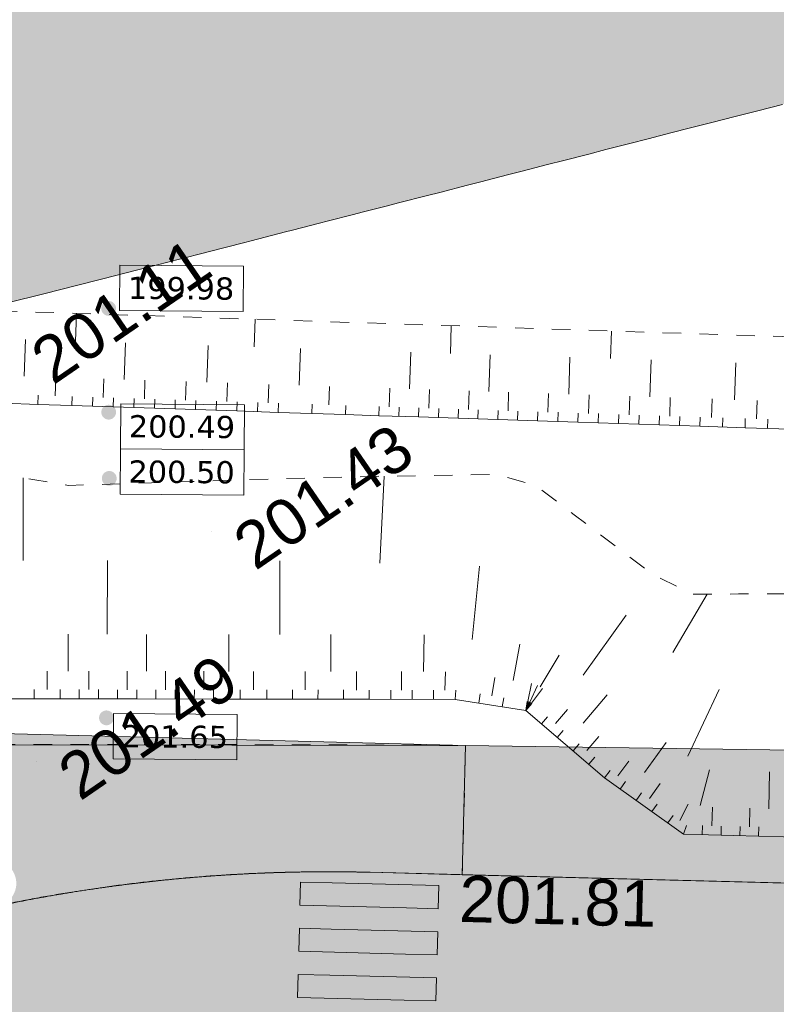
# Model space of a CAD drawing. Header units: millimetres. Extents: x -446952 to 537903, y -185749 to 168493.
# Tile 48 of 155: x -72835 to -56434, y 74673 to 96008. Entities that reach past the tile are written whole.
import ezdxf
from ezdxf.xclip import XClip

# ---------------------------------------------------------------- set-up
doc = ezdxf.new("R2010")
doc.units = ezdxf.units.MM
doc.header["$MEASUREMENT"] = 0
doc.header["$XCLIPFRAME"] = 0
for name, pattern in [('AXES', [101600, 63500, -12700, 12700, -12700]), ('Grille', [800, 400, -400]), ('Wipeout_Contour', [1000, 0, -1000])]:
    doc.linetypes.add(name, pattern=pattern)
for name, color, linetype in [('02 AF-17-0322 ZAE POMME- CHANTIER-2018-09-26_2_-1-PAP-SURFACES-VOIRIE', 7, 'Continuous'), ('02 AF-17-0322 ZAE POMME- CHANTIER-2018-09-26_2_0000-VALORIS-NOUE DERIV BASSIN', 7, 'Continuous'), ('02 AF-17-0322 ZAE POMME- CHANTIER-2018-09-26_2_0000-VALORIS-NOUE DERIV BASSIN EAU MAX RETENTION', 7, 'Continuous'), ('02 AF-17-0322 ZAE POMME- CHANTIER-2018-09-26_2_0000-VALORIS-NOUE DERIV BASSIN TEXTE ET COTES', 7, 'Continuous'), ('02 AF-17-0322 ZAE POMME- CHANTIER-2018-09-26_2_01-PAP LOTS CONTOURS', 7, 'Continuous'), ('02 AF-17-0322 ZAE POMME- CHANTIER-2018-09-26_2_01-PAP- BORDURE CAN CS1 ET PANNEAU SIGNAL', 7, 'Continuous'), ('02 AF-17-0322 ZAE POMME- CHANTIER-2018-09-26_2_01-PAP- BORDURE P1', 7, 'Continuous'), ('02 AF-17-0322 ZAE POMME- CHANTIER-2018-09-26_2_01-PAP- NIVELLEMENT', 7, 'Continuous'), ('02 AF-17-0322 ZAE POMME- CHANTIER-2018-09-26_2_01-PAP- REVET EV', 7, 'Continuous'), ('02 AF-17-0322 ZAE POMME- CHANTIER-2018-09-26_2_01-PAP- REVET TROTTOIR', 7, 'Continuous'), ('02 AF-17-0322 ZAE POMME- CHANTIER-2018-09-26_2_01-PAP- REVET VOIE', 7, 'Continuous'), ('02 AF-17-0322 ZAE POMME- CHANTIER-2018-09-26_2_01-PAP-FILAIRE VOIE', 7, 'Continuous'), ('02 AF-17-0322 ZAE POMME- CHANTIER-2018-09-26_2_01-PAP-MARQUAGE AU SOL', 7, 'Continuous'), ('02 AF-17-0322 ZAE POMME- CHANTIER-2018-09-26_2_2D - Dessins placés - Géomètre.2D', 7, 'Continuous'), ('02 AF-17-0322 ZAE POMME- CHANTIER-2018-09-26_2_X-PTS TOPO-TEXTE TOPOALT', 7, 'Continuous'), ('02 AF-17-0322 ZAE POMME- CHANTIER-2018-09-26_2_X-PTS TOPO-TOPOPOINT', 7, 'Continuous'), ('02 AF-17-0322 ZAE POMME- CHANTIER-2018-09-26_2_ZZ- PAP ALT PTS PROJET', 7, 'Continuous'), ('2D - Dessins placés - Géomètre.2D', 7, 'Continuous')]:
    doc.layers.add(name, color=color, linetype=linetype)
doc.styles.add('STYLE_GENERE_3', font='verdana.ttf')
doc.styles.add('STYLE_GENERE_4', font='txt')

# ---------------------------------------------------------------- blocks, each defined once
blk = doc.blocks.new('Dessin_1_2', base_point=(-56559339, -2771872408))
at = {"color": 254, "linetype": 'Wipeout_Contour', "lineweight": 0, "ltscale": 2094265.569888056}
blk.add_wipeout([(-446952, -185749), (537903, -185749), (537903, 168493), (-446952, 168064)], dxfattribs=at).dxf.layer = '02 AF-17-0322 ZAE POMME- CHANTIER-2018-09-26_2_2D - Dessins placés - Géomètre.2D'
at = {"layer": '02 AF-17-0322 ZAE POMME- CHANTIER-2018-09-26_2_0000-VALORIS-NOUE DERIV BASSIN EAU MAX RETENTION', "linetype": 'Continuous', "lineweight": 15}
blk.add_hatch(color=255, dxfattribs=at).paths.add_polyline_path([(-159905, 89660), (-145033, 89343), (-144378, 89329), (-144015, 89321), (-143354, 89307), (-142997, 89300), (-142330, 89285), (-141979, 89278), (-141306, 89263), (-140962, 89256), (-140282, 89241), (-139944, 89233), (-139304, 89220), (-138993, 89214), (-138347, 89200), (-138043, 89194), (-137391, 89180), (-137092, 89174), (-136435, 89161), (-136141, 89155), (-135479, 89141), (-135191, 89135), (-134522, 89121), (-134240, 89115), (-133566, 89101), (-133289, 89095), (-132610, 89081), (-132338, 89076), (-131654, 89062), (-131388, 89056), (-130697, 89042), (-130437, 89036), (-129741, 89022), (-129486, 89017), (-128785, 89002), (-128536, 88997), (-127829, 88982), (-127585, 88977), (-126873, 88962), (-126635, 88957), (-125916, 88943), (-125684, 88938), (-124960, 88923), (-124733, 88918), (-118972, 88799), (-118013, 88780), (-117370, 88768), (-117222, 88765), (-116574, 88753), (-116430, 88750), (-115777, 88738), (-115638, 88735), (-114980, 88723), (-114845, 88721), (-114181, 88707), (-114049, 88704), (-113380, 88689), (-113252, 88687), (-112579, 88672), (-112454, 88669), (-111777, 88654), (-111655, 88651), (-106059, 88518), (-105114, 88496), (-104167, 88484), (-103219, 88490), (-102268, 88513), (-101316, 88553), (-100362, 88611), (-99407, 88687), (-98449, 88780), (-97697, 88866), (-96944, 88964), (-96189, 89072), (-95234, 89216), (-95125, 89232), (-94173, 89375), (-94065, 89391), (-93117, 89521), (-93010, 89535), (-92065, 89646), (-91961, 89657), (-91019, 89747), (-90916, 89757), (-89987, 89830), (-89890, 89838), (-88960, 89893), (-88867, 89898), (-87934, 89935), (-87846, 89938), (-86909, 89957), (-86826, 89959), (-85885, 89959), (-85808, 89959), (-84862, 89943), (-84791, 89941), (-76481, 89769), (-74597, 89730), (-73655, 89711), (-73585, 89709), (-73084, 89877), (-73069, 89880), (-72343, 90062), (-72311, 90070), (-71601, 90247), (-54177, 94719), (-53857, 94799), (-53363, 94926), (-53063, 95002), (-52549, 95134), (-52271, 95204), (-51738, 95341), (-51481, 95400), (-50771, 95601), (-50481, 95682), (-49738, 95893), (-49482, 95965), (-48706, 96185), (-48484, 96247), (-47676, 96477), (-47487, 96530), (-47265, 96593), (-47162, 98220), (-47162, 98238), (-47439, 98243), (-47454, 98243), (-48424, 98259), (-48441, 98259), (-49408, 98275), (-49429, 98276), (-50393, 98292), (-50416, 98292), (-51378, 98308), (-51404, 98308), (-52156, 98341), (-52177, 98342), (-52928, 98375), (-52951, 98376), (-53700, 98408), (-53725, 98409), (-54472, 98442), (-54499, 98443), (-54691, 98451), (-54699, 98452), (-55641, 98493), (-55679, 98495), (-56618, 98535), (-56659, 98537), (-57595, 98578), (-57639, 98580), (-58476, 98616), (-58518, 98619), (-59353, 98655), (-59398, 98657), (-60230, 98693), (-60277, 98696), (-61107, 98732), (-61157, 98734), (-61964, 98769), (-62015, 98772), (-62820, 98807), (-62873, 98810), (-63675, 98845), (-63731, 98848), (-64531, 98882), (-64589, 98885), (-65266, 98915), (-65317, 98918), (-65992, 98947), (-66045, 98950), (-66718, 98979), (-66773, 98982), (-67597, 99018), (-67668, 99021), (-68489, 99057), (-68562, 99061), (-69380, 99097), (-69456, 99101), (-70271, 99136), (-70350, 99141), (-71162, 99176), (-71244, 99180), (-71908, 99209), (-71977, 99213), (-72639, 99242), (-72710, 99246), (-73322, 99272), (-73392, 99276), (-74236, 99303), (-74334, 99305), (-75175, 99331), (-75275, 99334), (-76114, 99360), (-76217, 99363), (-76829, 99382), (-76906, 99384), (-77517, 99403), (-77594, 99406), (-78204, 99425), (-78283, 99427), (-79071, 99451), (-79175, 99454), (-79960, 99479), (-80067, 99482), (-80850, 99506), (-80958, 99509), (-81739, 99533), (-81850, 99536), (-82629, 99561), (-82741, 99564), (-83518, 99588), (-83633, 99591), (-84408, 99615), (-84525, 99618), (-85354, 99644), (-85481, 99647), (-86308, 99673), (-86438, 99677), (-87263, 99702), (-87394, 99706), (-88217, 99731), (-88351, 99735), (-89171, 99761), (-89307, 99764), (-90125, 99790), (-90263, 99793), (-91078, 99880), (-91218, 99895), (-92029, 99982), (-92172, 99998), (-92980, 100084), (-93126, 100100), (-93931, 100185), (-94081, 100202), (-94882, 100287), (-95035, 100304), (-95649, 100369), (-95770, 100383), (-96383, 100448), (-96505, 100461), (-97116, 100526), (-97240, 100540), (-98016, 100623), (-98178, 100640), (-98951, 100723), (-99116, 100741), (-99885, 100823), (-100053, 100841), (-100820, 100923), (-100991, 100942), (-101754, 101023), (-101928, 101042), (-102688, 101123), (-102866, 101143), (-103623, 101224), (-103804, 101244), (-104557, 101324), (-104741, 101344), (-105481, 101423), (-105666, 101443), (-106403, 101522), (-106590, 101543), (-107324, 101621), (-107515, 101642), (-108245, 101720), (-108440, 101741), (-109167, 101819), (-109364, 101841), (-110088, 101918), (-110289, 101940), (-111004, 102016), (-111210, 102039), (-111922, 102115), (-112131, 102138), (-112840, 102214), (-113052, 102237), (-113758, 102312), (-113974, 102336), (-114678, 102357), (-114897, 102363), (-115598, 102383), (-115820, 102389), (-116519, 102410), (-116743, 102416), (-117439, 102436), (-117665, 102442), (-118389, 102463), (-118625, 102470), (-119346, 102491), (-119585, 102497), (-120304, 102518), (-120545, 102525), (-121261, 102546), (-121505, 102553), (-122219, 102573), (-122465, 102580), (-123176, 102601), (-123425, 102608), (-124134, 102628), (-124385, 102635), (-125079, 102656), (-125328, 102662), (-126020, 102682), (-126272, 102689), (-126960, 102709), (-127215, 102716), (-127901, 102736), (-128158, 102743), (-128842, 102763), (-129101, 102770), (-129782, 102790), (-130044, 102797), (-130723, 102817), (-130987, 102824), (-131664, 102844), (-131930, 102851), (-132604, 102871), (-132873, 102878), (-133545, 102898), (-133816, 102905), (-134486, 102925), (-134759, 102932), (-135426, 102952), (-135702, 102959), (-136367, 102979), (-136645, 102986), (-137308, 103006), (-137588, 103013), (-138248, 103032), (-138531, 103040), (-139189, 103059), (-139474, 103067), (-140165, 103099), (-140468, 103114), (-141154, 103146), (-141461, 103161), (-142143, 103193), (-142454, 103208), (-143132, 103240), (-143447, 103255), (-144121, 103287), (-144440, 103303), (-145080, 103332), (-145389, 103348), (-146026, 103377), (-146339, 103393), (-146971, 103422), (-147288, 103438), (-147917, 103467), (-148238, 103483), (-148863, 103512), (-149187, 103528), (-149808, 103557), (-150137, 103574), (-150754, 103602), (-151086, 103619), (-151700, 103648), (-152036, 103664), (-152645, 103693), (-152985, 103710), (-153591, 103738), (-153935, 103755), (-154537, 103783), (-154884, 103801), (-155482, 103828), (-155834, 103846), (-156428, 103874), (-156783, 103891), (-157373, 103919), (-157733, 103937), (-158319, 103964), (-158682, 103983), (-159264, 104010), (-159632, 104028), (-159951, 104043), (-159972, 103578), (-159972, 103574), (-159929, 97794), (-159875, 90550)])
blk.add_hatch(color=255, dxfattribs=at).paths.add_polyline_path([(-159905, 89660), (-145033, 89343), (-144378, 89329), (-144015, 89321), (-143354, 89307), (-142997, 89300), (-142330, 89285), (-141979, 89278), (-141306, 89263), (-140962, 89256), (-140282, 89241), (-139944, 89233), (-139304, 89220), (-138993, 89214), (-138347, 89200), (-138043, 89194), (-137391, 89180), (-137092, 89174), (-136435, 89161), (-136141, 89155), (-135479, 89141), (-135191, 89135), (-134522, 89121), (-134240, 89115), (-133566, 89101), (-133289, 89095), (-132610, 89081), (-132338, 89076), (-131654, 89062), (-131388, 89056), (-130697, 89042), (-130437, 89036), (-129741, 89022), (-129486, 89017), (-128785, 89002), (-128536, 88997), (-127829, 88982), (-127585, 88977), (-126873, 88962), (-126635, 88957), (-125916, 88943), (-125684, 88938), (-124960, 88923), (-124733, 88918), (-118972, 88799), (-118013, 88780), (-117370, 88768), (-117222, 88765), (-116574, 88753), (-116430, 88750), (-115777, 88738), (-115638, 88735), (-114980, 88723), (-114845, 88721), (-114181, 88707), (-114049, 88704), (-113380, 88689), (-113252, 88687), (-112579, 88672), (-112454, 88669), (-111777, 88654), (-111655, 88651), (-106059, 88518), (-105114, 88496), (-104167, 88484), (-103219, 88490), (-102268, 88513), (-101316, 88553), (-100362, 88611), (-99407, 88687), (-98449, 88780), (-97697, 88866), (-96944, 88964), (-96189, 89072), (-95234, 89216), (-95125, 89232), (-94173, 89375), (-94065, 89391), (-93117, 89521), (-93010, 89535), (-92065, 89646), (-91961, 89657), (-91019, 89747), (-90916, 89757), (-89987, 89830), (-89890, 89838), (-88960, 89893), (-88867, 89898), (-87934, 89935), (-87846, 89938), (-86909, 89957), (-86826, 89959), (-85885, 89959), (-85808, 89959), (-84862, 89943), (-84791, 89941), (-76481, 89769), (-74597, 89730), (-73655, 89711), (-73585, 89709), (-73084, 89877), (-73069, 89880), (-72343, 90062), (-72311, 90070), (-71601, 90247), (-54177, 94719), (-53857, 94799), (-53363, 94926), (-53063, 95002), (-52549, 95134), (-52271, 95204), (-51738, 95341), (-51481, 95400), (-50771, 95601), (-50481, 95682), (-49738, 95893), (-49482, 95965), (-48706, 96185), (-48484, 96247), (-47676, 96477), (-47487, 96530), (-47265, 96593), (-47162, 98220), (-47162, 98238), (-47439, 98243), (-47454, 98243), (-48424, 98259), (-48441, 98259), (-49408, 98275), (-49429, 98276), (-50393, 98292), (-50416, 98292), (-51378, 98308), (-51404, 98308), (-52156, 98341), (-52177, 98342), (-52928, 98375), (-52951, 98376), (-53700, 98408), (-53725, 98409), (-54472, 98442), (-54499, 98443), (-54691, 98451), (-54699, 98452), (-55641, 98493), (-55679, 98495), (-56618, 98535), (-56659, 98537), (-57595, 98578), (-57639, 98580), (-58476, 98616), (-58518, 98619), (-59353, 98655), (-59398, 98657), (-60230, 98693), (-60277, 98696), (-61107, 98732), (-61157, 98734), (-61964, 98769), (-62015, 98772), (-62820, 98807), (-62873, 98810), (-63675, 98845), (-63731, 98848), (-64531, 98882), (-64589, 98885), (-65266, 98915), (-65317, 98918), (-65992, 98947), (-66045, 98950), (-66718, 98979), (-66773, 98982), (-67597, 99018), (-67668, 99021), (-68489, 99057), (-68562, 99061), (-69380, 99097), (-69456, 99101), (-70271, 99136), (-70350, 99141), (-71162, 99176), (-71244, 99180), (-71908, 99209), (-71977, 99213), (-72639, 99242), (-72710, 99246), (-73322, 99272), (-73392, 99276), (-74236, 99303), (-74334, 99305), (-75175, 99331), (-75275, 99334), (-76114, 99360), (-76217, 99363), (-76829, 99382), (-76906, 99384), (-77517, 99403), (-77594, 99406), (-78204, 99425), (-78283, 99427), (-79071, 99451), (-79175, 99454), (-79960, 99479), (-80067, 99482), (-80850, 99506), (-80958, 99509), (-81739, 99533), (-81850, 99536), (-82629, 99561), (-82741, 99564), (-83518, 99588), (-83633, 99591), (-84408, 99615), (-84525, 99618), (-85354, 99644), (-85481, 99647), (-86308, 99673), (-86438, 99677), (-87263, 99702), (-87394, 99706), (-88217, 99731), (-88351, 99735), (-89171, 99761), (-89307, 99764), (-90125, 99790), (-90263, 99793), (-91078, 99880), (-91218, 99895), (-92029, 99982), (-92172, 99998), (-92980, 100084), (-93126, 100100), (-93931, 100185), (-94081, 100202), (-94882, 100287), (-95035, 100304), (-95649, 100369), (-95770, 100383), (-96383, 100448), (-96505, 100461), (-97116, 100526), (-97240, 100540), (-98016, 100623), (-98178, 100640), (-98951, 100723), (-99116, 100741), (-99885, 100823), (-100053, 100841), (-100820, 100923), (-100991, 100942), (-101754, 101023), (-101928, 101042), (-102688, 101123), (-102866, 101143), (-103623, 101224), (-103804, 101244), (-104557, 101324), (-104741, 101344), (-105481, 101423), (-105666, 101443), (-106403, 101522), (-106590, 101543), (-107324, 101621), (-107515, 101642), (-108245, 101720), (-108440, 101741), (-109167, 101819), (-109364, 101841), (-110088, 101918), (-110289, 101940), (-111004, 102016), (-111210, 102039), (-111922, 102115), (-112131, 102138), (-112840, 102214), (-113052, 102237), (-113758, 102312), (-113974, 102336), (-114678, 102357), (-114897, 102363), (-115598, 102383), (-115820, 102389), (-116519, 102410), (-116743, 102416), (-117439, 102436), (-117665, 102442), (-118389, 102463), (-118625, 102470), (-119346, 102491), (-119585, 102497), (-120304, 102518), (-120545, 102525), (-121261, 102546), (-121505, 102553), (-122219, 102573), (-122465, 102580), (-123176, 102601), (-123425, 102608), (-124134, 102628), (-124385, 102635), (-125079, 102656), (-125328, 102662), (-126020, 102682), (-126272, 102689), (-126960, 102709), (-127215, 102716), (-127901, 102736), (-128158, 102743), (-128842, 102763), (-129101, 102770), (-129782, 102790), (-130044, 102797), (-130723, 102817), (-130987, 102824), (-131664, 102844), (-131930, 102851), (-132604, 102871), (-132873, 102878), (-133545, 102898), (-133816, 102905), (-134486, 102925), (-134759, 102932), (-135426, 102952), (-135702, 102959), (-136367, 102979), (-136645, 102986), (-137308, 103006), (-137588, 103013), (-138248, 103032), (-138531, 103040), (-139189, 103059), (-139474, 103067), (-140165, 103099), (-140468, 103114), (-141154, 103146), (-141461, 103161), (-142143, 103193), (-142454, 103208), (-143132, 103240), (-143447, 103255), (-144121, 103287), (-144440, 103303), (-145080, 103332), (-145389, 103348), (-146026, 103377), (-146339, 103393), (-146971, 103422), (-147288, 103438), (-147917, 103467), (-148238, 103483), (-148863, 103512), (-149187, 103528), (-149808, 103557), (-150137, 103574), (-150754, 103602), (-151086, 103619), (-151700, 103648), (-152036, 103664), (-152645, 103693), (-152985, 103710), (-153591, 103738), (-153935, 103755), (-154537, 103783), (-154884, 103801), (-155482, 103828), (-155834, 103846), (-156428, 103874), (-156783, 103891), (-157373, 103919), (-157733, 103937), (-158319, 103964), (-158682, 103983), (-159264, 104010), (-159632, 104028), (-159951, 104043), (-159972, 103578), (-159972, 103574), (-159929, 97794), (-159875, 90550)])
at = {"layer": '02 AF-17-0322 ZAE POMME- CHANTIER-2018-09-26_2_0000-VALORIS-NOUE DERIV BASSIN TEXTE ET COTES', "linetype": 'Continuous', "lineweight": 15}
for points in [[(-70775, 89842, 1), (-71039, 89660, 1)], [(-70774, 87594, 1), (-71037, 87412, 1)], [(-70761, 86159, 1), (-71025, 85978, 1)], [(-70822, 80970, 1), (-71086, 80789, 1)]]:
    blk.add_hatch(color=7, dxfattribs=at).paths.add_polyline_path(points)
at = {"layer": '02 AF-17-0322 ZAE POMME- CHANTIER-2018-09-26_2_01-PAP- REVET EV', "linetype": 'Continuous', "lineweight": 15, "true_color": 0xa2a233}
for points in [[(-63170, 80280), (-63242, 77481), (-41873, 76928, 0.060082), (-29238, 78120), (36796, 92482, 0.04246), (45383, 95129), (63118, 102292, -0.079278), (72332, 104408), (88296, 105486), (98071, 109153), (133989, 111579), (144168, 109260), (180087, 111685), (189862, 115352), (225780, 117778), (235959, 115459), (249828, 116396, 0.02499), (256128, 117139), (293331, 123425, -0.50605), (328592, 88023), (332309, 87422), (340488, 135449), (255462, 121083, -0.02499), (249559, 120387), (66650, 108033), (34400, 95007), (-13410, 84428), (-35779, 79893)], [(-105632, 51555, -0.199236), (-87654, 76863, -0.141216), (-75675, 80297), (-63170, 80280), (-83287, 80801), (-99477, 82748)]]:
    blk.add_hatch(color=55, dxfattribs=at).paths.add_polyline_path(points)
at = {"layer": '02 AF-17-0322 ZAE POMME- CHANTIER-2018-09-26_2_01-PAP- REVET TROTTOIR', "linetype": 'Continuous', "lineweight": 15}
blk.add_hatch(color=134, dxfattribs=at).paths.add_polyline_path([(-146048, -78734), (-143986, -79111), (-143938, -79120, 0.246824), (-127964, -74078), (-103425, 49922, -0.20678), (-86326, 74744, -0.141216), (-75679, 77797), (-73408, 77794, -0.901349), (-73306, 76804, -0.058037), (-65241, 77533), (-63242, 77481), (-63170, 80280), (-75675, 80297, 0.141216), (-87654, 76863, 0.20678), (-105877, 50407), (-129650, -69718), (-137596, -76536, -0.104384), (-143536, -76652), (-145599, -76275)])
at = {"layer": '02 AF-17-0322 ZAE POMME- CHANTIER-2018-09-26_2_01-PAP- REVET VOIE', "linetype": 'Continuous', "lineweight": 15, "true_color": 0xe8e8e8}
blk.add_hatch(color=254, dxfattribs=at).paths.add_polyline_path([(-127964, -74078, -0.246824), (-143938, -79120), (-101676, -86792, -0.418387), (-116091, -65592), (-93615, 47980, -0.343506), (-67600, 70507, -0.019452), (-65423, 70535), (-42054, 69930, 0.060082), (-27750, 71280), (38284, 85642, 0.04246), (48004, 88638), (65740, 95802, -0.079278), (72804, 97424), (250300, 109412, 0.02499), (257294, 110237), (294497, 116522, -0.504374), (321675, 89094), (299201, -56028), (285971, -134819, -0.40927), (265363, -149699), (307127, -157458, -0.40792), (292737, -136794), (306112, -57143), (328592, 88023, 0.50605), (293331, 123425), (256128, 117139, -0.02499), (249828, 116396), (72332, 104408, 0.079278), (63118, 102292), (45383, 95129, -0.04246), (36796, 92482), (-29238, 78120, -0.060082), (-41873, 76928), (-65241, 77533, 0.058037), (-73306, 76804, 0.30098), (-100482, 49339), (-123090, -64900, -0.147477)])
at = {"layer": '02 AF-17-0322 ZAE POMME- CHANTIER-2018-09-26_2_-1-PAP-SURFACES-VOIRIE', "color": 7, "linetype": 'Continuous', "lineweight": 15, "flags": 128}
blk.add_lwpolyline([(88296, 105486), (72332, 104408, 0.079278), (63118, 102292), (45383, 95129, -0.04246), (36796, 92482), (-29238, 78120, -0.060082), (-41873, 76928), (-63242, 77481), (-65241, 77533, 0.058037), (-73306, 76804, 0.30098), (-100482, 49339), (-123090, -64900, -0.147477)], format="xyb", dxfattribs=at)
at = {"layer": '02 AF-17-0322 ZAE POMME- CHANTIER-2018-09-26_2_0000-VALORIS-NOUE DERIV BASSIN', "color": 7, "linetype": 'Continuous', "lineweight": 15}
for p, q in [((-71625, 89045), (-71606, 89644)), ((-67751, 88917), (-67732, 89517)), ((-63498, 88777), (-63479, 89377)), ((-60027, 88663), (-60007, 89262)), ((-72736, 88281), (-72710, 89080)), ((-70567, 88209), (-70541, 89009)), ((-68778, 88150), (-68751, 88950)), ((-66778, 88085), (-66751, 88884)), ((-64383, 88006), (-64357, 88805)), ((-62666, 87949), (-62640, 88749)), ((-60933, 87892), (-60907, 88692)), ((-59173, 87834), (-59147, 88634)), ((-57338, 87774), (-57312, 88573)), ((-72065, 87859), (-72052, 88258)), ((-71027, 87824), (-71014, 88224)), ((-70133, 87795), (-70120, 88195)), ((-69238, 87765), (-69225, 88165)), ((-68344, 87736), (-68330, 88136)), ((-67449, 87706), (-67436, 88106)), ((-66133, 87663), (-66119, 88063)), ((-64825, 87620), (-64812, 88020)), ((-63967, 87592), (-63954, 87992)), ((-63109, 87564), (-63095, 87963)), ((-62250, 87535), (-62237, 87935)), ((-61386, 87507), (-61373, 87907)), ((-72438, 87671), (-72432, 87871)), ((-71705, 87647), (-71698, 87846)), ((-71258, 87632), (-71251, 87832)), ((-70810, 87617), (-70804, 87817)), ((-70363, 87602), (-70356, 87802)), ((-69916, 87588), (-69909, 87788)), ((-69468, 87573), (-69462, 87773)), ((-69021, 87558), (-69015, 87758)), ((-68574, 87543), (-68567, 87743)), ((-68126, 87529), (-68120, 87729)), ((-67679, 87514), (-67673, 87714)), ((-67232, 87499), (-67225, 87699)), ((-60506, 87478), (-60493, 87878)), ((-59626, 87449), (-59613, 87849)), ((-58746, 87420), (-58733, 87820)), ((-57841, 87390), (-57828, 87790)), ((-56861, 87358), (-56848, 87758)), ((-66503, 87475), (-66497, 87675)), ((-65775, 87451), (-65768, 87651)), ((-65047, 87427), (-65040, 87627)), ((-64617, 87413), (-64611, 87613)), ((-64188, 87399), (-64182, 87599)), ((-63759, 87385), (-63752, 87585)), ((-63330, 87371), (-63323, 87571)), ((-62901, 87357), (-62894, 87556)), ((-62471, 87342), (-62465, 87542)), ((-62042, 87328), (-62035, 87528)), ((-61613, 87314), (-61606, 87514)), ((-61173, 87300), (-61166, 87500)), ((-60733, 87285), (-60726, 87485)), ((-60293, 87271), (-60286, 87471)), ((-59853, 87256), (-59846, 87456)), ((-59413, 87242), (-59406, 87442)), ((-58973, 87227), (-58966, 87427)), ((-58533, 87213), (-58526, 87413)), ((-58093, 87198), (-58087, 87398)), ((-57603, 87182), (-57596, 87382)), ((-57113, 87166), (-57106, 87366)), ((-56622, 87150), (-56616, 87350)), ((-72759, 84291), (-72761, 86081)), ((-65030, 84228), (-64932, 86115)), ((-70936, 82691), (-70934, 84291)), ((-67196, 82685), (-67194, 84285)), ((-63028, 82578), (-62865, 84170)), ((-58679, 82299), (-57935, 83561)), ((-60623, 81805), (-59687, 83103)), ((-71786, 81892), (-71785, 82692)), ((-70088, 81889), (-70087, 82689)), ((-68304, 81887), (-68303, 82687)), ((-66090, 81884), (-66089, 82684)), ((-64082, 81881), (-64065, 82681)), ((-62137, 81689), (-61991, 82476)), ((-61556, 81550), (-61143, 82235)), ((-72238, 81492), (-72238, 81892)), ((-71335, 81491), (-71335, 81891)), ((-70504, 81490), (-70503, 81890)), ((-69673, 81489), (-69672, 81889)), ((-68842, 81488), (-68841, 81888)), ((-67768, 81486), (-67768, 81886)), ((-66646, 81485), (-66646, 81885)), ((-65535, 81483), (-65534, 81883)), ((-64559, 81482), (-64559, 81882)), ((-63621, 81480), (-63605, 81880)), ((-62599, 81357), (-62537, 81752)), ((-61822, 81234), (-61738, 81626)), ((-61780, 81221), (-61613, 81584)), ((-61742, 81198), (-61499, 81516)), ((-72519, 81293), (-72518, 81493)), ((-71959, 81292), (-71958, 81492)), ((-71543, 81291), (-71543, 81491)), ((-71128, 81291), (-71127, 81491)), ((-70712, 81290), (-70712, 81490)), ((-70296, 81290), (-70296, 81490)), ((-69881, 81289), (-69881, 81489)), ((-69465, 81289), (-69465, 81489)), ((-69050, 81288), (-69049, 81488)), ((-68634, 81287), (-68634, 81487)), ((-68057, 81287), (-68057, 81487)), ((-67480, 81286), (-67480, 81486)), ((-66924, 81285), (-66924, 81485)), ((-66369, 81284), (-66368, 81484)), ((-65813, 81284), (-65813, 81484)), ((-65257, 81283), (-65257, 81483)), ((-64792, 81282), (-64792, 81482)), ((-64327, 81282), (-64327, 81482)), ((-63862, 81281), (-63862, 81481)), ((-63397, 81280), (-63381, 81480)), ((-62886, 81200), (-62854, 81397)), ((-62374, 81120), (-62343, 81317)), ((-60622, 80767), (-60102, 81375)), ((-58352, 80048), (-57670, 81496)), ((-61863, 81039), (-61832, 81237)), ((-61863, 81039), (-61811, 81232)), ((-61863, 81039), (-61790, 81225)), ((-61863, 81039), (-61770, 81216)), ((-61863, 81039), (-61751, 81205)), ((-61863, 81039), (-61733, 81191)), ((-61523, 80748), (-61393, 80900)), ((-61222, 80754), (-60962, 81058)), ((-61182, 80457), (-61052, 80609)), ((-60541, 80172), (-60281, 80476)), ((-60841, 80165), (-60711, 80317)), ((-59291, 79699), (-58819, 80345)), ((-60500, 79874), (-60370, 80026)), ((-59868, 79620), (-59629, 79940)), ((-60159, 79583), (-60036, 79740)), ((-58083, 78977), (-57886, 79752)), ((-56600, 78909), (-56580, 79709)), ((-59817, 79337), (-59700, 79500)), ((-59186, 79132), (-58954, 79458)), ((-59474, 79092), (-59358, 79255)), ((-59131, 78847), (-59015, 79010)), ((-58527, 78656), (-58346, 79012)), ((-57831, 78541), (-57820, 78941)), ((-58789, 78602), (-58672, 78765)), ((-57017, 78520), (-57007, 78920)), ((-58446, 78357), (-58383, 78547)), ((-58039, 78347), (-58034, 78546)), ((-57633, 78336), (-57627, 78536)), ((-57226, 78325), (-57221, 78525)), ((-56819, 78315), (-56814, 78515))]:
    blk.add_line(p, q, dxfattribs=at)
at = {"layer": '02 AF-17-0322 ZAE POMME- CHANTIER-2018-09-26_2_0000-VALORIS-NOUE DERIV BASSIN', "color": 7, "linetype": 'Grille', "lineweight": 15, "flags": 128}
for points in [[(369744, 142570), (353326, 140998), (349053, 139887), (348101, 139640), (347149, 139393), (346198, 139145), (345246, 138898), (344294, 138651), (343342, 138403), (342390, 138156), (341438, 137908), (340486, 137661), (339534, 137414), (338734, 137234), (338018, 137082), (337553, 137014), (337132, 136958), (336529, 136842), (335810, 136690), (335093, 136589), (334376, 136488), (333659, 136388), (332703, 136184), (331746, 135981), (330790, 135778), (329834, 135575), (328899, 135161), (327965, 134747), (327031, 134334), (326096, 133920), (325162, 133507), (324228, 133093), (323306, 132681), (322360, 132488), (321414, 132294), (320468, 132101), (319522, 131907), (318649, 131759), (317776, 131611), (316903, 131463), (316030, 131314), (315157, 131166), (314284, 131018), (313485, 130862), (312685, 130707), (311885, 130551), (311086, 130396), (310286, 130240), (309588, 130105), (308890, 129969), (308192, 129833), (307185, 129707), (306178, 129581), (305171, 129455), (304164, 129329), (303284, 129219), (302404, 129109), (301524, 128998), (300644, 128888), (299765, 128777), (298885, 128667), (298202, 128707), (297527, 128692), (296852, 128676), (295985, 128635), (295121, 128580), (294259, 128513), (293590, 128416), (292921, 128318), (292252, 128221), (291586, 128107), (290921, 127985), (290256, 127864), (289482, 127726), (288708, 127589), (288542, 127554), (287638, 127386), (286735, 127218), (285831, 127050), (284927, 126882), (284024, 126714), (283120, 126547), (282923, 126510), (281956, 126330), (280988, 126151), (280021, 125971), (279053, 125791), (278085, 125612), (277118, 125432), (276150, 125252), (275183, 125073), (274332, 124915), (273481, 124757), (272630, 124598), (271779, 124440), (270928, 124282), (270077, 124124), (269959, 124077), (268986, 123898), (268012, 123719), (267039, 123540), (266065, 123361), (265092, 123182), (264118, 123002), (263145, 122823), (262171, 122644), (261198, 122465), (260224, 122286), (259250, 122107), (258277, 121928), (256385, 121606), (254133, 121253), (252494, 121030), (251615, 120931), (250736, 120869), (249856, 120807), (248878, 120772), (247899, 120741), (246921, 120709), (245935, 120677), (244949, 120645), (243964, 120614), (242978, 120582), (241992, 120550), (241006, 120518), (240020, 120486), (239035, 120454), (238049, 120423), (237459, 120411), (236665, 120384), (235870, 120357), (235102, 120545), (234334, 120733), (233566, 120922), (232587, 121161), (231609, 121400), (230631, 121639), (229653, 121878), (228768, 122095), (227884, 122311), (227000, 122527), (226141, 122748), (225286, 122852), (224437, 122821), (223588, 122790), (222739, 122758), (221891, 122727), (221043, 122698), (220196, 122669), (219349, 122640), (218747, 122629), (218029, 122607), (217310, 122585), (216592, 122563), (215639, 122486), (214686, 122409), (213733, 122332), (213024, 122275), (212316, 122217), (211607, 122160), (210611, 122079), (209614, 121999), (208617, 121918), (207620, 121838), (206623, 121757), (205728, 121685), (204832, 121613), (203937, 121541), (203041, 121469), (202146, 121397), (201250, 121325), (200412, 121256), (199457, 121179), (198501, 121102), (197546, 121025), (196590, 120948), (195635, 120871), (194844, 120807), (194645, 120791), (193854, 120728), (192994, 120658), (192134, 120589), (191273, 120520), (190413, 120450), (189553, 120381), (188629, 120091), (187706, 119739), (186779, 119386), (185882, 119045), (184982, 118703), (184079, 118359), (183172, 118014), (182349, 117709), (181527, 117403), (180704, 117098), (179881, 116792), (178973, 116679), (178063, 116604), (177154, 116528), (176244, 116453), (175335, 116378), (174426, 116303), (173516, 116228), (172584, 116151), (171651, 116074), (170719, 115997), (169787, 115920), (169209, 115871), (168255, 115795), (167302, 115718), (166348, 115641), (165394, 115564), (164440, 115487), (163486, 115410), (162532, 115334), (161578, 115257), (160624, 115180), (159670, 115103), (158716, 115026), (157763, 114949), (156809, 114872), (155855, 114796), (154901, 114719), (153947, 114642), (152978, 114567), (152790, 114542), (151821, 114468), (150852, 114393), (149883, 114318), (148914, 114243), (147945, 114169), (146977, 114094), (146008, 114019), (145039, 113944), (144070, 113869), (142951, 114036), (141832, 114264), (140718, 114490), (139610, 114714), (138507, 114937), (137410, 115158), (136386, 115372), (135368, 115584), (134356, 115794), (133351, 115800), (132413, 115724), (131475, 115648), (130537, 115572), (129599, 115496), (128661, 115419), (127723, 115343), (126785, 115267), (125846, 115191), (124908, 115115), (123970, 115038), (123032, 114962), (122094, 114886), (121156, 114810), (120218, 114734), (119280, 114657), (119245, 114647), (118252, 114567), (117259, 114488), (116267, 114408), (115274, 114328), (114281, 114248), (113333, 114172), (112385, 114096), (111436, 114020), (110488, 113944), (109540, 113868), (108592, 113792), (107643, 113716), (106708, 113641), (105772, 113565), (104837, 113490), (103901, 113415), (102965, 113340), (102030, 113265), (101094, 113190), (100895, 113174), (100129, 113112), (99363, 113051), (98597, 112989), (97831, 112928), (96974, 112673), (96123, 112359), (95271, 112045), (94419, 111731), (93604, 111431), (92835, 111150), (92020, 110850), (91205, 110550), (90390, 110249), (89583, 109952), (88776, 109655), (87969, 109357), (86980, 109239), (85988, 109160), (84996, 109080), (84004, 109000), (83012, 108921), (82019, 108841), (81027, 108761), (80035, 108682), (79043, 108602), (78051, 108523), (77059, 108443), (76269, 108379), (75478, 108315), (74631, 108248), (73834, 108184), (73037, 108120), (72241, 108057), (71378, 107982), (70517, 107889), (69659, 107762), (68800, 107635), (68084, 107499), (67370, 107348), (66655, 107197), (65989, 107043), (65323, 106875), (64658, 106707), (63949, 106494), (63241, 106268), (62533, 106042), (61587, 105699), (60641, 105355), (59695, 105011), (59043, 104802), (58438, 104614), (57837, 104426), (57239, 104239), (56646, 104052), (56044, 103872), (55197, 103583), (54258, 103253), (53318, 102923), (52379, 102593), (51440, 102263), (50507, 101917), (49574, 101571), (48641, 101225), (47708, 100879), (46775, 100532), (46022, 100199), (45268, 99865), (44515, 99531), (43848, 99247), (43182, 98966), (42515, 98686), (41842, 98429), (41167, 98181), (40493, 97932), (39691, 97659), (38887, 97401), (38083, 97142), (37436, 96963), (36789, 96789), (36141, 96615), (35192, 96376), (34242, 96141), (33292, 95905), (32316, 95687), (31340, 95470), (30364, 95252), (29388, 95034), (28412, 94816), (27514, 94671), (26617, 94527), (25720, 94382), (24860, 94245), (24058, 94122), (23257, 93998), (22454, 93874), (21681, 93751), (20907, 93627), (20730, 93599), (19956, 93475), (19182, 93351), (18260, 93205), (17285, 93048), (16310, 92891), (15335, 92735), (14361, 92578), (13386, 92421), (12412, 92265), (11438, 92108), (10465, 91951), (9491, 91795), (8518, 91638), (7545, 91482), (6570, 91324), (5595, 91166), (4620, 91008), (3645, 90850), (2671, 90692), (1697, 90534), (722, 90377), (-252, 90219), (-1226, 90061), (-2213, 89901), (-3201, 89741), (-4189, 89581), (-5177, 89421), (-6165, 89261), (-7153, 89101), (-8141, 88941), (-9129, 88781), (-10117, 88621), (-11105, 88461), (-12093, 88301), (-13081, 88141), (-14069, 87981), (-15057, 87821), (-16045, 87661), (-17033, 87501), (-18021, 87341), (-19009, 87181), (-19997, 87021), (-20985, 86861), (-21912, 86697), (-22839, 86532), (-23766, 86367), (-23725, 86409), (-24567, 86275), (-25409, 86140), (-26251, 86005), (-27199, 85815), (-28147, 85625), (-29096, 85435), (-30044, 85244), (-30992, 85054), (-31953, 84796), (-33541, 84448), (-36350, 84050), (-38977, 83804), (-40660, 83720), (-41587, 83638), (-42362, 83628), (-43136, 83624), (-43911, 83620), (-44686, 83616), (-45701, 83612), (-46717, 83609), (-47733, 83605), (-48748, 83602), (-49764, 83598), (-50780, 83595), (-51795, 83591), (-52619, 83586), (-53443, 83582), (-54268, 83577), (-55092, 83572), (-55293, 83572), (-56275, 83568), (-57256, 83564), (-58238, 83560), (-59103, 83979), (-59958, 84629), (-60813, 85278), (-61668, 85928), (-62519, 86153), (-63379, 86140), (-64239, 86126), (-65099, 86113), (-65829, 86095), (-66559, 86078), (-67289, 86060), (-68186, 86031), (-69083, 86002), (-69980, 85974), (-70877, 85945), (-71774, 85916), (-72503, 86038), (-73232, 86159), (-73749, 86283), (-74691, 86292), (-75634, 86299), (-76576, 86283), (-77266, 86262), (-77957, 86228), (-78648, 86178), (-79541, 86146), (-80434, 86115), (-81327, 86084), (-82220, 86053), (-83114, 86021), (-84007, 85990), (-84900, 85959), (-85945, 85907), (-86991, 85855), (-88037, 85802), (-89085, 85744), (-90163, 85207), (-91247, 84667), (-92366, 84078), (-93495, 83486), (-94635, 82890), (-95786, 82291), (-96948, 81688), (-97732, 81292), (-98516, 80895), (-99300, 80498), (-100232, 80655), (-101164, 80811), (-102096, 80968), (-103028, 81125), (-103960, 81281), (-104891, 81438), (-105830, 81526), (-106776, 81545), (-107710, 81559), (-108643, 81573), (-109577, 81587), (-110510, 81601), (-111443, 81615), (-112377, 81629), (-113108, 81645), (-113837, 81661), (-114566, 81676), (-115294, 81691), (-116019, 81707), (-116744, 81723), (-117468, 81738), (-118192, 81754), (-119150, 81772), (-120110, 81790), (-121071, 81808), (-122031, 81826), (-122991, 81845), (-123951, 81863), (-124912, 81881), (-125866, 81898), (-126821, 81916), (-127775, 81933), (-128730, 81950), (-129684, 81967), (-130639, 81984), (-131593, 82002), (-132548, 82019), (-133502, 82036), (-134457, 82053), (-135411, 82070), (-136366, 82088), (-137320, 82105), (-138275, 82122), (-139230, 82139), (-140184, 82157), (-141214, 82174), (-142244, 82191), (-143275, 82209), (-144305, 82226), (-145335, 82244), (-146286, 82260), (-147237, 82277), (-148187, 82294), (-149138, 82310), (-150089, 82327), (-151040, 82344), (-151990, 82360), (-152941, 82377), (-153892, 82394), (-154843, 82410), (-155793, 82427), (-156744, 82443), (-157695, 82460), (-158645, 82477), (-159596, 82493), (-160547, 82510), (-161498, 82527, -0.311801), (-167334, 86272), (-171134, 95525), (-172095, 96951)], [(-158779, 90514), (-105218, 88750, 0.045414), (-96169, 89274), (-94214, 89567, -0.045414), (-85165, 90091), (-47368, 88846)]]:
    blk.add_lwpolyline(points, format="xyb", dxfattribs=at)
at = {"layer": '02 AF-17-0322 ZAE POMME- CHANTIER-2018-09-26_2_0000-VALORIS-NOUE DERIV BASSIN', "color": 7, "linetype": 'Continuous', "lineweight": 15, "flags": 128}
for points in [[(-55192, 78273), (-56819, 78315), (-58446, 78357), (-60159, 79583), (-61863, 81039), (-63397, 81280), (-65257, 81283), (-66369, 81284), (-67480, 81286), (-68634, 81287), (-70296, 81290), (-71959, 81292), (-73078, 81293)], [(-56132, 87134), (-57113, 87166), (-58093, 87198), (-58973, 87227), (-59853, 87256), (-60733, 87285), (-61613, 87314), (-62471, 87342), (-63330, 87371), (-64188, 87399), (-65047, 87427), (-65775, 87451), (-66503, 87475), (-67232, 87499), (-68126, 87529), (-69021, 87558), (-69916, 87588), (-70810, 87617), (-71705, 87647), (-72438, 87671), (-73171, 87695)]]:
    blk.add_lwpolyline(points, dxfattribs=at)
at = {"layer": '02 AF-17-0322 ZAE POMME- CHANTIER-2018-09-26_2_0000-VALORIS-NOUE DERIV BASSIN EAU MAX RETENTION', "color": 255, "linetype": 'Continuous', "lineweight": 15, "flags": 128}
blk.add_lwpolyline([(-73069, 89880), (-72343, 90062), (-72311, 90070), (-71601, 90247), (-71542, 90262), (-70696, 90479), (-70611, 90501), (-69791, 90712), (-69680, 90740), (-68886, 90944), (-68748, 90979), (-67981, 91176), (-67817, 91218), (-67076, 91409), (-66922, 91448), (-66339, 91598), (-66168, 91641), (-65602, 91787), (-65414, 91835), (-64865, 91976), (-64622, 92038), (-63997, 92199), (-63730, 92267), (-63128, 92422), (-62837, 92496), (-62260, 92645), (-61944, 92725), (-61391, 92867), (-61043, 92957), (-60501, 93096), (-60127, 93192), (-59611, 93324), (-59212, 93427), (-58720, 93553), (-58296, 93662), (-57830, 93781), (-57327, 93910), (-56838, 94036), (-56303, 94173)], dxfattribs=at)
blk.add_lwpolyline([(-73069, 89880), (-72343, 90062), (-72311, 90070), (-71601, 90247), (-71542, 90262), (-70696, 90479), (-70611, 90501), (-69791, 90712), (-69680, 90740), (-68886, 90944), (-68748, 90979), (-67981, 91176), (-67817, 91218), (-67076, 91409), (-66922, 91448), (-66339, 91598), (-66168, 91641), (-65602, 91787), (-65414, 91835), (-64865, 91976), (-64622, 92038), (-63997, 92199), (-63730, 92267), (-63128, 92422), (-62837, 92496), (-62260, 92645), (-61944, 92725), (-61391, 92867), (-61043, 92957), (-60501, 93096), (-60127, 93192), (-59611, 93324), (-59212, 93427), (-58720, 93553), (-58296, 93662), (-57830, 93781), (-57327, 93910), (-56838, 94036), (-56303, 94173)], dxfattribs=at)
at = {"layer": '02 AF-17-0322 ZAE POMME- CHANTIER-2018-09-26_2_0000-VALORIS-NOUE DERIV BASSIN TEXTE ET COTES', "color": 7, "linetype": 'Continuous', "lineweight": 15, "flags": 128}
for points in [[(-70669, 89707), (-70661, 90687), (-67981, 90665), (-67989, 89685)], [(-70650, 86707), (-70642, 87687), (-67962, 87665), (-67970, 86685)], [(-70658, 85727), (-70650, 86707), (-67970, 86685), (-67978, 85705)], [(-70806, 79991), (-70798, 80971), (-68118, 80949), (-68126, 79969)]]:
    blk.add_lwpolyline(points, close=True, dxfattribs=at)
at = {"layer": '02 AF-17-0322 ZAE POMME- CHANTIER-2018-09-26_2_01-PAP LOTS CONTOURS', "color": 7, "linetype": 'Continuous', "lineweight": 15}
blk.add_line((-63170, 80280), (-75675, 80297), dxfattribs=at)
at = {"layer": '02 AF-17-0322 ZAE POMME- CHANTIER-2018-09-26_2_01-PAP- BORDURE CAN CS1 ET PANNEAU SIGNAL', "color": 161, "linetype": 'AXES', "lineweight": 15, "true_color": 0x40a5ff, "flags": 128}
blk.add_lwpolyline([(328592, 88023, 0.511687), (292793, 123334), (256128, 117139, -0.02499), (249828, 116396), (235959, 115459), (225780, 117778), (189862, 115352), (180087, 111685), (144168, 109260), (133989, 111579), (98071, 109153), (88296, 105486), (72332, 104408, 0.079278), (63118, 102292), (45383, 95129, -0.04246), (36796, 92482), (-29238, 78120, -0.060082), (-41873, 76928), (-65241, 77533, 0.365399), (-100482, 49339), (-123090, -64900, -0.409989), (-143986, -79111), (-146048, -78734)], format="xyb", dxfattribs=at)
at = {"layer": '02 AF-17-0322 ZAE POMME- CHANTIER-2018-09-26_2_01-PAP- BORDURE P1', "color": 5, "linetype": 'Grille', "lineweight": 15, "flags": 128}
blk.add_lwpolyline([(-105877, 50407, -0.20678), (-87654, 76863, -0.141216), (-75675, 80297, -0.002066), (-63170, 80280), (-63242, 77481)], format="xyb", dxfattribs=at)
at = {"layer": '02 AF-17-0322 ZAE POMME- CHANTIER-2018-09-26_2_01-PAP- NIVELLEMENT', "color": 7, "linetype": 'Continuous', "lineweight": 15}
blk.add_line((-63470, 77487), (-63470, 77487), dxfattribs=at)
at = {"layer": '02 AF-17-0322 ZAE POMME- CHANTIER-2018-09-26_2_01-PAP-FILAIRE VOIE', "color": 7, "linetype": 'Continuous', "lineweight": 15}
blk.add_line((-63170, 80280), (-75675, 80297), dxfattribs=at)
at = {"layer": '02 AF-17-0322 ZAE POMME- CHANTIER-2018-09-26_2_01-PAP-FILAIRE VOIE', "color": 7, "linetype": 'Continuous', "lineweight": 15, "flags": 128}
for points in [[(-123090, -64900), (-100482, 49339, -0.365399), (-65241, 77533), (-41873, 76928, 0.060082), (-29238, 78120), (36796, 92482, 0.04246), (45383, 95129), (63118, 102292, -0.079278), (72332, 104408), (249828, 116396, 0.02499), (256128, 117139), (292793, 123334, -0.511687), (328592, 88023), (306112, -57143), (292737, -136794, 0.410378), (307276, -157485), (328925, -161413)], [(63118, 102292), (45383, 95129, -0.04246), (36796, 92482), (-29238, 78120, -0.060082), (-41873, 76928), (-65241, 77533, 0.365399), (-100482, 49339), (-123090, -64900, -0.409989), (-143986, -79111), (-146048, -78734)]]:
    blk.add_lwpolyline(points, format="xyb", dxfattribs=at)
for points in [[(-63170, 80280), (-35779, 79893), (-13410, 84428), (34400, 95007)], [(-99477, 82748), (-83287, 80801), (-63170, 80280)], [(-63170, 80280), (-63242, 77481)]]:
    blk.add_lwpolyline(points, dxfattribs=at)
at = {"layer": '02 AF-17-0322 ZAE POMME- CHANTIER-2018-09-26_2_01-PAP-MARQUAGE AU SOL', "color": 254, "linetype": 'Continuous', "lineweight": 15, "true_color": 0xe8e8e8}
for p, q in [((-66760, 76822), (-66747, 77322)), ((-66747, 77322), (-66060, 77304)), ((-66060, 77304), (-63748, 77244)), ((-63748, 77244), (-63761, 76744)), ((-64449, 76762), (-66760, 76822)), ((-63761, 76744), (-64449, 76762)), ((-66786, 75822), (-66773, 76322)), ((-66773, 76322), (-66086, 76304)), ((-66086, 76304), (-63774, 76244)), ((-63774, 76244), (-63787, 75744)), ((-64475, 75762), (-66786, 75822)), ((-63787, 75744), (-64475, 75762)), ((-66812, 74822), (-66799, 75322)), ((-66799, 75322), (-66111, 75304)), ((-66111, 75304), (-63800, 75245)), ((-63800, 75245), (-63813, 74745)), ((-64501, 74763), (-66812, 74822)), ((-63813, 74745), (-64501, 74763))]:
    blk.add_line(p, q, dxfattribs=at)
at = {"layer": '02 AF-17-0322 ZAE POMME- CHANTIER-2018-09-26_2_X-PTS TOPO-TOPOPOINT', "color": 14, "linetype": 'Continuous', "lineweight": 15, "true_color": 0xa80f02}
for p, q in [((-68679, 84920), (-68679, 84920)), ((-72478, 79927), (-72478, 79927))]:
    blk.add_line(p, q, dxfattribs=at)
at = {"layer": '02 AF-17-0322 ZAE POMME- CHANTIER-2018-09-26_2_0000-VALORIS-NOUE DERIV BASSIN TEXTE ET COTES', "color": 7, "linetype": 'Continuous', "lineweight": 15, "char_height": 480, "attachment_point": 4, "rotation": 359.5258, "style": 'STYLE_GENERE_3'}
for s, insert in [('\\A1;{\\pql;\\fVerdana|b0|i0|c0|p38;199.98}', (-70488, 90195)), ('\\A1;{\\pql;\\fVerdana|b0|i0|c0|p38;200.49}', (-70469, 87195)), ('\\A1;{\\pql;\\fVerdana|b0|i0|c0|p38;200.50}', (-70477, 86215)), ('\\A1;{\\pql;\\fVerdana|b0|i0|c0|p38;201.65}', (-70625, 80479))]:
    blk.add_mtext(s, dxfattribs=dict(at, insert=insert))
at = {"layer": '02 AF-17-0322 ZAE POMME- CHANTIER-2018-09-26_2_X-PTS TOPO-TEXTE TOPOALT', "color": 14, "linetype": 'Continuous', "lineweight": 15, "true_color": 0xa80f02, "char_height": 1000, "attachment_point": 1, "rotation": 34.5271, "style": 'STYLE_GENERE_4'}
for s, insert in [('\\A1;{\\pql;\\fArial|b0|i0|c0|p38;201.11}', (-72681, 88900)), ('\\A1;{\\pql;\\fArial|b0|i0|c0|p38;201.43}', (-68297, 84879)), ('\\A1;{\\pql;\\fArial|b0|i0|c0|p38;201.49}', (-72096, 79886))]:
    blk.add_mtext(s, dxfattribs=dict(at, insert=insert))
at = {"layer": '02 AF-17-0322 ZAE POMME- CHANTIER-2018-09-26_2_ZZ- PAP ALT PTS PROJET', "color": 7, "linetype": 'Continuous', "lineweight": 15, "insert": (-63291, 77460), "char_height": 1000, "attachment_point": 1, "rotation": 358.5166, "style": 'STYLE_GENERE_4'}
blk.add_mtext('\\A1;{\\pql;\\fArial|b0|i0|c0|p38;201.81}', dxfattribs=at)

msp = doc.modelspace()

# ---------------------------------------------------------------- block references
at = {"layer": '2D - Dessins placés - Géomètre.2D', "color": 7, "linetype": 'Continuous', "lineweight": 40}
ref = msp.add_blockref('Dessin_1_2', (-56559339, -2771872408), dxfattribs=at)
XClip(ref).set_block_clipping_path([(-446952.2139278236, -185748.9586169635), (537903.0822630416, -185748.9586169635), (537903.0822630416, 168492.6257651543), (-446952.2139278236, 168063.6339895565)])

doc.saveas('drawing.dxf')
